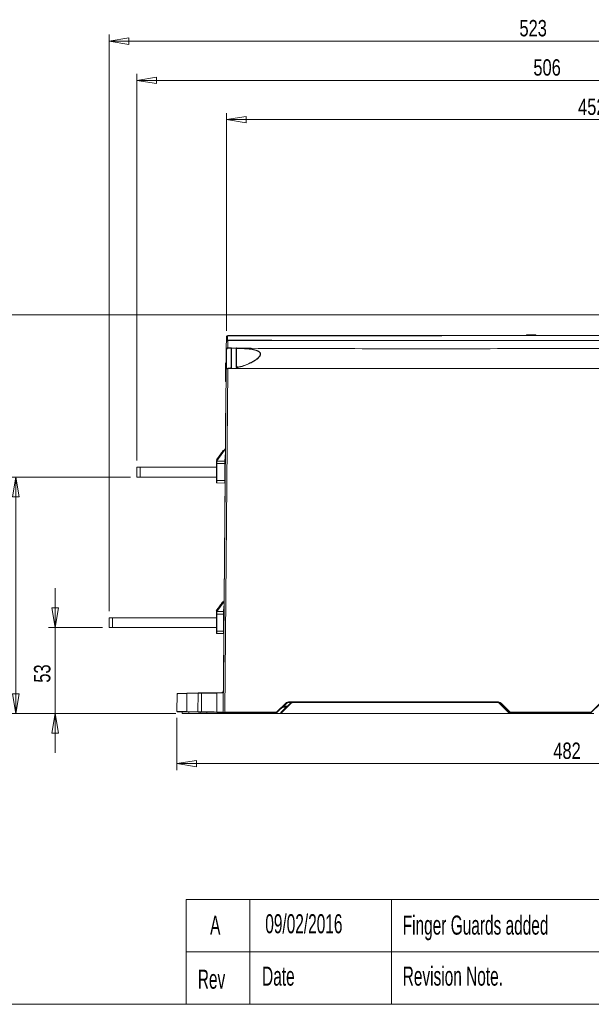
# Model space of a CAD drawing. Header units: millimetres. Extents: x 0 to 2100, y 0 to 1485.
# Tile 65 of 118: x 711 to 1147, y 35 to 787. Entities that reach past the tile are written whole.
import ezdxf

# ---------------------------------------------------------------- set-up
doc = ezdxf.new("R2010")
doc.units = ezdxf.units.MM
doc.header["$LTSCALE"] = 5
doc.styles.add('SLDTEXTSTYLE0', font='TXT', dxfattribs={"width": 0.605})
doc.styles.add('SLDTEXTSTYLE1', font='TXT', dxfattribs={"width": 0.75})
doc.dimstyles.new('SLDDIMSTYLE0', dxfattribs={"dimtxt": 12.5, "dimasz": 15, "dimexe": 0, "dimexo": 0.0625, "dimgap": 3.125, "dimtad": 1, "dimdec": 0, "dimlfac": 0.8, "dimrnd": 1e-09, "dimzin": 12, "dimdsep": 46, "dimtxsty": 'SLDTEXTSTYLE1', "dimblk1": 'CLOSED', "dimblk2": 'CLOSED', "dimsah": 1, "dimcen": 0.09, "dimadec": 0, "dimazin": 3, "dimtfac": 1, "dimtofl": 0, "dimtmove": 0, "dimatfit": 3, "dimldrblk": 'CLOSED', "dimfxl": 0, "dimfrac": 2, "dimtolj": 1, "dimtzin": 12, "dimarcsym": 0})
doc.dimstyles.new('SLDDIMSTYLE1', dxfattribs={"dimtxt": 12.5, "dimasz": 15, "dimexe": 0, "dimexo": 0.0625, "dimgap": 3.125, "dimtad": 1, "dimdec": 0, "dimlfac": 0.8, "dimrnd": 1e-09, "dimzin": 12, "dimdsep": 46, "dimtxsty": 'SLDTEXTSTYLE1', "dimblk1": 'CLOSED', "dimblk2": 'CLOSED', "dimsah": 1, "dimcen": 0.09, "dimadec": 0, "dimazin": 3, "dimtfac": 1, "dimtmove": 0, "dimatfit": 0, "dimldrblk": 'CLOSED', "dimfxl": 0, "dimfrac": 2, "dimtolj": 1, "dimtzin": 12, "dimarcsym": 0})

# ---------------------------------------------------------------- blocks, each defined once
blk = doc.blocks.new('_CLOSED')
at = {"color": 0, "linetype": 'ByBlock', "lineweight": -2}
for p, q in [((-1, 0.166667), (0, 0)), ((-1, 0.166667), (-1, -0.166667)), ((0, 0), (-1, -0.166667)), ((0, 0), (-1, 0))]:
    blk.add_line(p, q, dxfattribs=at)
blk = doc.blocks.new('_D_9')
at = {"color": 7, "linetype": 'Continuous', "lineweight": 0}
for p, q in [((868.46, 549.44), (868.46, 715.62)), ((1433.19, 262.98), (1433.19, 715.62)), ((1433.19, 710.62), (868.46, 710.62))]:
    blk.add_line(p, q, dxfattribs=at)
at = {"color": 7, "linetype": 'Continuous', "lineweight": 0, "xscale": 15, "yscale": 15, "rotation": 180.0000000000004}
blk.add_blockref('_CLOSED', (868.46, 710.62), dxfattribs=at)
at = {"color": 7, "linetype": 'Continuous', "lineweight": 0, "xscale": 15, "yscale": 15}
blk.add_blockref('_CLOSED', (1433.19, 710.62), dxfattribs=at)
at = {"color": 7, "linetype": 'Continuous', "lineweight": 0, "insert": (1136.97, 726.73), "char_height": 12.5, "attachment_point": 1, "style": 'SLDTEXTSTYLE1'}
blk.add_mtext('452', dxfattribs=at)
blk = doc.blocks.new('_D_10')
at = {"color": 7, "linetype": 'Continuous', "lineweight": 0}
for p, q in [((800.19, 450.18), (800.19, 745.62)), ((1433.19, 262.98), (1433.19, 745.62)), ((800.19, 740.62), (1433.19, 740.62))]:
    blk.add_line(p, q, dxfattribs=at)
at = {"color": 7, "linetype": 'Continuous', "lineweight": 0, "xscale": 15, "yscale": 15}
for p, rotation in [((800.19, 740.62), 179.9999999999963), ((1433.19, 740.62), 359.9999999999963)]:
    blk.add_blockref('_CLOSED', p, dxfattribs=dict(at, rotation=rotation))
at = {"color": 7, "linetype": 'Continuous', "lineweight": 0, "insert": (1102.84, 756.73), "char_height": 12.5, "attachment_point": 1, "style": 'SLDTEXTSTYLE1'}
blk.add_mtext('506', dxfattribs=at)
blk = doc.blocks.new('_D_11')
at = {"color": 7, "linetype": 'Continuous', "lineweight": 0}
for p, q in [((778.94, 335.18), (778.94, 775.62)), ((1433.19, 262.98), (1433.19, 775.62)), ((778.94, 770.62), (1433.19, 770.62))]:
    blk.add_line(p, q, dxfattribs=at)
at = {"color": 7, "linetype": 'Continuous', "lineweight": 0, "xscale": 15, "yscale": 15}
for p, rotation in [((778.94, 770.62), 180), ((1433.19, 770.62), 360)]:
    blk.add_blockref('_CLOSED', p, dxfattribs=dict(at, rotation=rotation))
at = {"color": 7, "linetype": 'Continuous', "lineweight": 0, "insert": (1092.21, 786.73), "char_height": 12.5, "attachment_point": 1, "style": 'SLDTEXTSTYLE1'}
blk.add_mtext('523', dxfattribs=at)
blk = doc.blocks.new('_D_12')
at = {"color": 7, "linetype": 'Continuous', "lineweight": 0}
for p, q in [((830.66, 253.74), (830.66, 213.78)), ((1433.19, 252.98), (1433.19, 213.78)), ((1433.19, 218.78), (830.66, 218.78))]:
    blk.add_line(p, q, dxfattribs=at)
at = {"color": 7, "linetype": 'Continuous', "lineweight": 0, "xscale": 15, "yscale": 15, "rotation": 180.0000000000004}
blk.add_blockref('_CLOSED', (830.66, 218.78), dxfattribs=at)
at = {"color": 7, "linetype": 'Continuous', "lineweight": 0, "xscale": 15, "yscale": 15}
blk.add_blockref('_CLOSED', (1433.19, 218.78), dxfattribs=at)
at = {"color": 7, "linetype": 'Continuous', "lineweight": 0, "insert": (1118.07, 234.9), "char_height": 12.5, "attachment_point": 1, "style": 'SLDTEXTSTYLE1'}
blk.add_mtext('482', dxfattribs=at)
blk = doc.blocks.new('_D_13')
at = {"color": 7, "linetype": 'Continuous', "lineweight": 0}
for p, q in [((737.69, 322.68), (737.69, 352.68)), ((773.94, 322.68), (732.69, 322.68)), ((737.69, 257.05), (737.69, 322.68)), ((829.75, 257.05), (732.69, 257.05)), ((737.69, 257.05), (737.69, 227.05))]:
    blk.add_line(p, q, dxfattribs=at)
at = {"color": 7, "linetype": 'Continuous', "lineweight": 0, "xscale": 15, "yscale": 15}
for p, rotation in [((737.69, 322.68), 270.0000000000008), ((737.69, 257.05), 90.00000000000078)]:
    blk.add_blockref('_CLOSED', p, dxfattribs=dict(at, rotation=rotation))
at = {"color": 7, "linetype": 'Continuous', "lineweight": 0, "insert": (721.58, 280.63), "char_height": 12.5, "attachment_point": 1, "rotation": 90, "style": 'SLDTEXTSTYLE1'}
blk.add_mtext('53', dxfattribs=at)
blk = doc.blocks.new('_D_14')
at = {"color": 7, "linetype": 'Continuous', "lineweight": 0}
for p, q in [((795.19, 437.68), (702.69, 437.68)), ((707.69, 257.05), (707.69, 437.68)), ((829.75, 257.05), (702.69, 257.05))]:
    blk.add_line(p, q, dxfattribs=at)
at = {"color": 7, "linetype": 'Continuous', "lineweight": 0, "xscale": 15, "yscale": 15}
for p, rotation in [((707.69, 437.68), 90.00000000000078), ((707.69, 257.05), 270.0000000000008)]:
    blk.add_blockref('_CLOSED', p, dxfattribs=dict(at, rotation=rotation))
at = {"color": 7, "linetype": 'Continuous', "lineweight": 0, "insert": (691.58, 333.51), "char_height": 12.5, "attachment_point": 1, "rotation": 90, "style": 'SLDTEXTSTYLE1'}
blk.add_mtext('145', dxfattribs=at)
blk = doc.blocks.new('_D_15')
at = {"color": 7, "linetype": 'Continuous', "lineweight": 0}
for p, q in [((1198.27, 561.43), (672.69, 561.43)), ((677.69, 257.05), (677.69, 561.43)), ((829.75, 257.05), (672.69, 257.05))]:
    blk.add_line(p, q, dxfattribs=at)
at = {"color": 7, "linetype": 'Continuous', "lineweight": 0, "xscale": 15, "yscale": 15}
for p, rotation in [((677.69, 561.43), 90.00000000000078), ((677.69, 257.05), 270.0000000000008)]:
    blk.add_blockref('_CLOSED', p, dxfattribs=dict(at, rotation=rotation))
at = {"color": 7, "linetype": 'Continuous', "lineweight": 0, "insert": (661.58, 395.39), "char_height": 12.5, "attachment_point": 1, "rotation": 90, "style": 'SLDTEXTSTYLE1'}
blk.add_mtext('243', dxfattribs=at)

msp = doc.modelspace()

# ---------------------------------------------------------------- linework, layer by layer
at = {"color": 7, "linetype": 'Continuous', "lineweight": 15}
for p, q in [((869.681, 541.925), (869.23, 541.841)), ((869.232, 542.089), (869.791, 542.191)), ((869.615, 545.408), (869.308, 545.356)), ((869.31, 545.608), (869.714, 545.675)), ((1097.533, 546.175), (1097.49, 545.675)), ((1097.533, 546.175), (1099.533, 546.175)), ((1099.533, 546.175), (1099.49, 545.675)), ((1100.042, 546.175), (1099.533, 546.175)), ((1100.042, 546.175), (1100.086, 545.675)), ((1100.704, 546.175), (1100.675, 545.675)), ((1103.061, 546.175), (1104.696, 546.175)), ((1104.696, 546.175), (1104.74, 545.675)), ((872.17, 535.708), (872.172, 535.957)), ((872.172, 535.957), (872.175, 535.997)), ((876.149, 535.925), (876.152, 535.883)), ((865.964, 257.981), (868.254, 520.427)), ((869.504, 520.393), (867.214, 257.981)), ((867.743, 519.171), (868.243, 519.166)), ((867.761, 521.211), (868.261, 521.206)), ((867.774, 522.74), (868.274, 522.736)), ((867.791, 524.669), (868.291, 524.665)), ((867.793, 524.81), (868.293, 524.806)), ((871.738, 520.506), (869.504, 520.393)), ((872.158, 520.675), (1355.701, 520.675)), ((875.975, 521.79), (875.973, 522.088)), ((867.669, 510.621), (867.712, 515.621)), ((867.712, 515.621), (867.721, 516.654)), ((867.712, 515.621), (868.212, 515.617)), ((867.723, 516.873), (868.223, 516.869)), ((867.669, 510.621), (868.169, 510.617)), ((866.159, 280.346), (868.097, 502.382)), ((860.925, 450.075), (867.678, 459.543)), ((861.555, 451.66), (860.991, 450.869)), ((861.641, 451.781), (862.123, 451.755)), ((862.99, 453.672), (863.491, 453.673)), ((864.066, 455.181), (864.572, 455.188)), ((864.957, 456.429), (865.457, 456.429)), ((866.046, 457.955), (866.565, 457.983)), ((867.391, 449.919), (867.422, 453.444)), ((800.19, 437.678), (800.19, 445.178)), ((800.19, 445.178), (802.69, 445.178)), ((802.69, 445.178), (802.69, 437.678)), ((860.878, 445.178), (802.69, 445.178)), ((860.878, 449.669), (860.878, 449.93)), ((860.878, 448.044), (860.878, 449.669)), ((860.878, 435.081), (860.878, 448.044)), ((861.126, 448.044), (860.878, 448.044)), ((860.991, 450.869), (861.473, 450.844)), ((861.126, 449.93), (861.126, 449.919)), ((861.126, 448.044), (861.126, 435.081)), ((867.375, 448.044), (861.126, 448.044)), ((861.128, 449.919), (867.391, 449.919)), ((867.261, 434.974), (867.375, 448.044)), ((802.69, 437.678), (800.19, 437.678)), ((860.878, 437.678), (802.69, 437.678)), ((860.878, 433.456), (860.878, 435.081)), ((861.126, 435.081), (860.878, 435.081)), ((867.244, 433.099), (861.124, 433.206)), ((861.126, 435.081), (867.261, 434.974)), ((860.925, 335.075), (866.662, 343.118)), ((863.73, 339.708), (864.235, 339.716)), ((864.62, 340.956), (865.12, 340.957)), ((865.709, 342.483), (866.228, 342.51)), ((866.388, 334.927), (866.418, 338.452)), ((861.205, 336.169), (860.654, 335.397)), ((860.654, 335.397), (861.136, 335.372)), ((860.878, 334.677), (860.878, 334.93)), ((860.878, 333.053), (860.878, 334.677)), ((860.878, 320.055), (860.878, 333.053)), ((861.126, 333.053), (860.878, 333.053)), ((861.126, 334.93), (861.126, 334.927)), ((861.126, 333.053), (861.126, 320.055)), ((866.371, 333.053), (861.126, 333.053)), ((861.128, 334.927), (866.388, 334.927)), ((861.304, 336.308), (861.786, 336.283)), ((862.653, 338.2), (863.154, 338.201)), ((866.257, 319.965), (866.371, 333.053)), ((778.94, 322.678), (778.94, 330.178)), ((778.94, 330.178), (781.44, 330.178)), ((781.44, 330.178), (781.44, 322.678)), ((860.878, 330.178), (781.44, 330.178)), ((781.44, 322.678), (778.94, 322.678)), ((860.878, 322.678), (781.44, 322.678)), ((860.878, 318.429), (860.878, 320.055)), ((861.126, 320.055), (860.878, 320.055)), ((866.241, 318.09), (861.124, 318.179)), ((861.126, 320.055), (866.257, 319.965)), ((830.777, 272.216), (830.659, 258.735)), ((830.777, 272.222), (830.777, 272.216)), ((831.036, 272.47), (838.365, 272.598)), ((838.264, 272.35), (838.213, 258.606)), ((846.812, 272.499), (838.264, 272.35)), ((838.365, 272.598), (846.914, 272.747)), ((846.812, 272.499), (846.761, 258.457)), ((846.914, 272.747), (849.76, 272.797)), ((849.515, 272.549), (849.391, 258.408)), ((849.76, 272.797), (861.098, 272.995)), ((864.88, 272.813), (861.087, 272.747)), ((861.087, 272.747), (861.087, 272.747)), ((861.098, 272.995), (864.878, 273.061)), ((906.84, 257.981), (913.779, 264.92)), ((913.991, 264.705), (907.052, 257.766)), ((910.296, 257.751), (917.25, 264.705)), ((917.426, 264.53), (910.472, 257.576)), ((914.203, 264.496), (912.347, 262.639)), ((916.643, 266.106), (1075.286, 266.106)), ((916.643, 265.803), (916.643, 266.106)), ((919.901, 265.803), (916.643, 265.803)), ((916.643, 265.803), (916.643, 265.506)), ((919.901, 265.556), (919.901, 265.803)), ((919.901, 265.803), (1074.778, 265.803)), ((1074.778, 265.556), (919.901, 265.556)), ((967.238, 265.803), (967.238, 265.803)), ((992.657, 265.803), (992.657, 265.803)), ((997.097, 265.803), (997.097, 265.803)), ((1043.282, 265.803), (1043.282, 265.803)), ((1047.722, 265.803), (1047.722, 265.803)), ((1075.286, 265.803), (1074.778, 265.803)), ((1074.778, 265.556), (1074.778, 265.803)), ((1075.286, 265.803), (1075.286, 266.106)), ((1084.206, 257.576), (1077.252, 264.53)), ((1077.429, 264.705), (1084.383, 257.751)), ((1079.583, 262.639), (1077.726, 264.496)), ((1084.877, 257.766), (1077.938, 264.705)), ((1078.15, 264.92), (1085.089, 257.981)), ((1146.84, 257.981), (1153.779, 264.92)), ((1153.991, 264.705), (1147.052, 257.766)), ((838.314, 258.354), (830.904, 258.483)), ((834.752, 257.053), (834.764, 258.416)), ((839.804, 257.053), (834.752, 257.053)), ((838.213, 258.606), (846.761, 258.457)), ((846.862, 258.205), (838.314, 258.354)), ((839.804, 257.053), (848.45, 257.053)), ((849.637, 258.156), (846.862, 258.205)), ((848.45, 257.053), (853.502, 257.053)), ((861.101, 257.956), (849.637, 258.156)), ((853.502, 257.053), (853.511, 258.089)), ((853.502, 257.053), (862.565, 257.053)), ((861.091, 258.208), (861.091, 258.208)), ((865.984, 257.871), (861.101, 257.956)), ((878.065, 257.053), (862.565, 257.053)), ((867.214, 257.678), (866.264, 257.678)), ((867.214, 257.678), (867.214, 257.981)), ((867.214, 257.981), (906.84, 257.981)), ((906.84, 257.678), (867.214, 257.678)), ((878.315, 257.053), (878.065, 257.053)), ((878.315, 257.053), (878.32, 257.678)), ((878.565, 257.053), (878.315, 257.053)), ((878.565, 257.053), (909.968, 257.053)), ((906.84, 257.678), (906.84, 257.981)), ((909.968, 257.053), (909.972, 257.57)), ((910.218, 257.053), (909.968, 257.053)), ((910.119, 257.919), (913.073, 260.873)), ((910.218, 257.053), (910.222, 257.576)), ((910.468, 257.053), (910.218, 257.053)), ((910.472, 257.576), (910.468, 257.053)), ((910.468, 257.053), (1084.211, 257.053)), ((912.893, 262.053), (912.893, 262.673)), ((914.598, 262.053), (912.893, 262.053)), ((1081.606, 260.88), (1084.56, 257.926)), ((1084.211, 257.053), (1084.206, 257.576)), ((1084.461, 257.053), (1084.211, 257.053)), ((1084.456, 257.576), (1084.461, 257.053)), ((1084.711, 257.053), (1084.461, 257.053)), ((1084.706, 257.576), (1084.711, 257.053)), ((1084.711, 257.053), (1088.241, 257.053)), ((1085.089, 257.678), (1085.089, 257.981)), ((1085.089, 257.981), (1146.84, 257.981)), ((1146.84, 257.678), (1085.089, 257.678)), ((1088.241, 257.053), (1088.279, 257.678)), ((1092.029, 257.678), (1091.991, 257.053)), ((1091.991, 257.053), (1092.281, 257.053)), ((1139.385, 257.053), (1092.281, 257.053)), ((1139.385, 257.053), (1139.676, 257.053)), ((1139.676, 257.053), (1139.638, 257.678)), ((1143.388, 257.678), (1143.426, 257.053)), ((1143.426, 257.053), (1149.03, 257.053)), ((1146.84, 257.678), (1146.84, 257.981))]:
    msp.add_line(p, q, dxfattribs=at)
at = {"color": 8, "linetype": 'Continuous', "lineweight": 15}
for p, q in [((869.791, 542.191), (894.028, 542.11)), ((867.72, 459.174), (861.126, 449.93)), ((867.422, 453.444), (867.67, 453.441)), ((866.704, 342.749), (861.126, 334.93)), ((866.418, 338.452), (866.666, 338.45)), ((918.438, 265.506), (916.643, 265.506)), ((967.488, 265.803), (967.488, 265.803)), ((992.407, 265.803), (992.407, 265.803)), ((992.907, 265.803), (992.907, 265.803)), ((996.847, 265.803), (996.847, 265.803)), ((997.347, 265.803), (997.347, 265.803)), ((1043.032, 265.803), (1043.032, 265.803)), ((1043.532, 265.803), (1043.532, 265.803)), ((1047.472, 265.803), (1047.472, 265.803)), ((1047.972, 265.803), (1047.972, 265.803)), ((839.804, 257.053), (839.809, 258.328)), ((848.45, 257.053), (848.454, 258.177)), ((861.091, 258.208), (865.965, 258.123)), ((862.565, 257.053), (862.565, 257.93)), ((878.065, 257.053), (878.07, 257.678)), ((878.57, 257.678), (878.565, 257.053)), ((912.893, 262.673), (915.217, 262.673)), ((1092.281, 257.053), (1092.281, 257.678)), ((1139.385, 257.053), (1139.385, 257.678))]:
    msp.add_line(p, q, dxfattribs=at)
at = {"color": 7, "linetype": 'Continuous', "lineweight": 0}
for p, q in [((837.791, 115), (837.791, 35)), ((837.791, 115), (1225, 115)), ((886.396, 115), (886.396, 35)), ((994.635, 115), (994.635, 35)), ((837.791, 75), (1225, 75)), ((35, 35), (2065, 35))]:
    msp.add_line(p, q, dxfattribs=at)
at = {"color": 7, "linetype": 'Continuous', "lineweight": 15, "flags": 128}
for points in [[(869.232, 542.089), (869.245, 542.042), (869.254, 541.999), (869.259, 541.958), (869.261, 541.922), (869.259, 541.891), (869.253, 541.867), (869.243, 541.85), (869.23, 541.841)], [(869.308, 545.356), (869.296, 545.404), (869.288, 545.449), (869.283, 545.491), (869.281, 545.527), (869.283, 545.558), (869.289, 545.582), (869.298, 545.599), (869.31, 545.608)], [(869.615, 545.408), (869.619, 545.462), (869.625, 545.513), (869.635, 545.559), (869.647, 545.598), (869.662, 545.631), (869.678, 545.655), (869.696, 545.67), (869.714, 545.675)], [(869.791, 542.191), (869.787, 542.137), (869.779, 542.087), (869.768, 542.041), (869.754, 542.001), (869.738, 541.968), (869.72, 541.944), (869.701, 541.93), (869.681, 541.925)], [(1102.039, 546.175), (1102.039, 546.025), (1102.039, 545.875), (1102.039, 545.675)], [(1102.977, 546.175), (1102.99, 546.025), (1103.004, 545.875), (1103.021, 545.675)], [(872.47, 536.002), (874.365, 535.999), (875.854, 535.997)], [(869.504, 520.393), (869.502, 520.45), (869.501, 520.505), (869.5, 520.556), (869.499, 520.601), (869.498, 520.638), (869.497, 520.666), (869.497, 520.683), (869.497, 520.69)], [(861.126, 449.93), (861.078, 449.93), (861.031, 449.93), (860.988, 449.93), (860.951, 449.93), (860.92, 449.93), (860.897, 449.93), (860.883, 449.93), (860.878, 449.93)], [(861.126, 334.93), (861.078, 334.93), (861.031, 334.93), (860.988, 334.93), (860.951, 334.93), (860.92, 334.93), (860.897, 334.93), (860.883, 334.93), (860.878, 334.93)], [(838.365, 272.598), (838.345, 272.593), (838.325, 272.579), (838.308, 272.556), (838.292, 272.525), (838.28, 272.487), (838.271, 272.445), (838.265, 272.398), (838.264, 272.35)], [(846.914, 272.747), (846.893, 272.742), (846.874, 272.728), (846.856, 272.705), (846.841, 272.674), (846.828, 272.637), (846.819, 272.594), (846.814, 272.548), (846.812, 272.499)], [(838.213, 258.606), (838.214, 258.557), (838.22, 258.51), (838.229, 258.467), (838.241, 258.428), (838.256, 258.397), (838.274, 258.374), (838.294, 258.359), (838.314, 258.354)], [(846.761, 258.457), (846.762, 258.408), (846.767, 258.361), (846.776, 258.317), (846.788, 258.279), (846.804, 258.248), (846.822, 258.224), (846.841, 258.21), (846.862, 258.205)]]:
    msp.add_lwpolyline(points, dxfattribs=at)
at = {"color": 8, "linetype": 'Continuous', "lineweight": 15, "flags": 128}
for points in [[(867.375, 448.044), (867.423, 448.043), (867.47, 448.043), (867.513, 448.043), (867.55, 448.042), (867.581, 448.042), (867.604, 448.042), (867.618, 448.042), (867.622, 448.042)], [(867.261, 434.974), (867.309, 434.973), (867.356, 434.973), (867.399, 434.973), (867.436, 434.972), (867.467, 434.972), (867.49, 434.972), (867.504, 434.972), (867.508, 434.972)], [(866.371, 333.053), (866.42, 333.052), (866.466, 333.052), (866.509, 333.051), (866.547, 333.051), (866.577, 333.051), (866.6, 333.051), (866.614, 333.05), (866.619, 333.05)], [(866.257, 319.965), (866.306, 319.965), (866.352, 319.964), (866.395, 319.964), (866.432, 319.964), (866.463, 319.963), (866.486, 319.963), (866.5, 319.963), (866.505, 319.963)]]:
    msp.add_lwpolyline(points, dxfattribs=at)
at = {"color": 7, "linetype": 'Continuous', "lineweight": 15}
for centre, radius, start, end in [((868.596, 533.837), 1.245, 86.090443, 99.879489), ((873.307, 536.066), 3.684, 176.196087, 180.821266), ((872.469, 535.704), 0.298, 89.697087, 179.204927), ((875.855, 535.698), 0.298, 0.8053, 90.315207), ((882.577, 535.728), 0.385, 137.976688, 184.744868), ((868.601, 531.476), 0.25, 90, 179.5), ((868.527, 530.299), 1.192, 86.545453, 98.498531), ((868.554, 520.424), 0.3, 90.013331, 179.409601), ((758.567, 511.701), 113.565, 4.448796, 4.598806), ((872.25, 519.041), 2.073, 87.430477, 95.732199), ((876.058, 520.83), 0.964, 76.975386, 94.930552), ((867.62, 519.47), 9.234, 10.763275, 12.548548), ((867.474, 459.688), 0.25, 324.5, 359.5), ((861.128, 449.93), 0.25, 144.5, 180), ((861.128, 449.669), 0.25, 90, 180), ((868.258, 460.035), 12.368, 233.636188, 234.786118), ((867.391, 450.169), 0.25, 270, 357.767222), ((861.128, 433.456), 0.25, 180, 269), ((867.24, 432.849), 0.25, 1.232778, 89), ((866.458, 343.263), 0.25, 324.5, 359.5), ((861.128, 334.93), 0.25, 144.5, 180), ((861.128, 334.677), 0.25, 90, 180), ((868.258, 345.035), 12.368, 233.636188, 234.786118), ((866.388, 335.177), 0.25, 270, 357.767222), ((861.128, 318.429), 0.25, 180, 269), ((866.236, 317.84), 0.25, 1.232778, 89), ((849.765, 272.547), 0.25, 91, 179.5), ((860.53, 272.735), 0.25, 91, 181.406184), ((864.856, 274.311), 1.25, 271, 359.5), ((872.148, 273.001), 7.27, 179.532525, 181.485237), ((916.643, 262.056), 4.05, 90, 135), ((905.166, 256.2), 12.257, 43.943059, 45.354189), ((916.643, 262.053), 3.75, 90, 135), ((905.627, 256.024), 12.055, 44.647187, 46.064292), ((916.643, 262.056), 3.45, 90, 135), ((919.901, 262.053), 3.75, 90, 135), ((910.279, 257.471), 10.046, 44.647187, 46.064292), ((919.901, 262.056), 3.5, 90, 135), ((1074.778, 262.053), 3.75, 45, 90), ((1074.778, 262.056), 3.5, 45, 90), ((1075.286, 262.056), 4.05, 45, 90), ((1075.286, 262.053), 3.75, 45, 90), ((1084.4, 257.471), 10.046, 133.935708, 135.352813), ((1086.302, 256.024), 12.055, 133.935708, 135.352813), ((1086.763, 256.2), 12.257, 134.645811, 136.056941), ((849.641, 258.406), 0.25, 179.5, 269), ((866.264, 257.978), 0.3, 179.5, 270), ((898.227, 249.261), 12.257, 43.943059, 45.354189), ((906.84, 257.978), 0.3, 270, 315), ((910.472, 257.566), 0.5, 135, 179.5), ((910.05, 259.366), 1.798, 267.511184, 275.487446), ((911.896, 259.611), 2.454, 223.600316, 229.298468), ((910.472, 257.574), 0.25, 135, 179.5), ((910.347, 250.414), 7.164, 89.000202, 90.999798), ((912.893, 258.303), 3.75, 90, 135), ((903.325, 250.517), 10.046, 44.647187, 46.064292), ((903.77, 254.167), 12.055, 44.647187, 46.064292), ((912.893, 258.298), 4.375, 90, 97.173931), ((915.901, 258.045), 4, 114.891349, 135), ((914.85, 262.565), 2.454, 223.600316, 229.298468), ((1088.159, 254.167), 12.055, 133.935708, 135.352813), ((1079.036, 258.303), 3.75, 45, 68.961543), ((1074.459, 267.939), 10.046, 313.935708, 315.352813), ((1091.354, 250.517), 10.046, 133.935708, 135.352813), ((1084.331, 250.414), 7.164, 89.000202, 90.999798), ((1077.413, 264.985), 10.046, 313.935708, 315.352813), ((1084.206, 257.574), 0.25, 0.5, 45), ((1084.581, 264.739), 7.164, 269.000202, 270.999798), ((1084.206, 257.572), 0.5, 0.5, 45), ((1093.702, 249.261), 12.257, 134.645811, 136.056941), ((1085.089, 257.978), 0.3, 225, 270), ((1138.227, 249.261), 12.257, 43.943059, 45.354189), ((1146.84, 257.978), 0.3, 270, 315)]:
    msp.add_arc(centre, radius, start, end, dxfattribs=at)
at = {"color": 8, "linetype": 'Continuous', "lineweight": 15}
for centre, radius, start, end in [((868.726, 460.923), 1.733, 232.768971, 234.611904), ((867.71, 344.498), 1.733, 232.768971, 234.611904), ((864.854, 274.313), 1.5, 271, 326.085814)]:
    msp.add_arc(centre, radius, start, end, dxfattribs=at)
at = {"color": 7, "linetype": 'Continuous', "lineweight": 15}
for centre, major_axis, ratio, start_param, end_param in [((861.128, 448.044), (0, 1.875), 0.0011634, 0, 1.570644), ((867.373, 448.044), (0.019, 1.875), 0.0011633, 4.7125528, 6.2831968), ((861.128, 435.081), (0.004, 1.875), 0.0011633, 1.5707787, 3.1415751), ((867.259, 434.974), (0.014, 1.875), 0.0011635, 3.1415811, 4.7123775), ((861.128, 333.052), (0, 1.875), 0.0011634, 0, 1.570644), ((866.369, 333.052), (0.019, 1.875), 0.0011633, 4.7125528, 6.2831968), ((861.128, 320.055), (0.004, 1.875), 0.0011633, 1.5707787, 3.1415751), ((866.255, 319.965), (0.014, 1.875), 0.0011635, 3.1415811, 4.7123775), ((862.415, 574.379), (0.09, 1176.506), 0.0011478, 1.8300717, 1.8428783), ((867.214, 257.978), (1.25, -0.003), 0.0020942, 1.5708586, 3.1415788)]:
    msp.add_ellipse(centre, major_axis=major_axis, ratio=ratio, start_param=start_param, end_param=end_param, dxfattribs=at)
for points, knots in [([(868.431, 540.686), (868.433, 540.878), (868.441, 541.797), (868.452, 543.047), (868.461, 544.104), (868.464, 544.436)], [0, 0, 0, 0, 0.1537048, 0.7349434, 1, 1, 1, 1]), ([(868.431, 540.686), (868.431, 540.688), (868.431, 540.73), (868.443, 540.98), (868.546, 541.383), (868.828, 541.836), (869.109, 542.012), (869.232, 542.089)], [0, 0, 0, 0, 0.0044639, 0.0777339, 0.4678106, 0.7658812, 1, 1, 1, 1]), ([(869.23, 541.841), (869.107, 541.777), (868.826, 541.633), (868.545, 541.26), (868.442, 540.928), (868.431, 540.722), (868.431, 540.688), (868.431, 540.686)], [0, 0, 0, 0, 0.2341125, 0.5321889, 0.9222671, 0.9955361, 1, 1, 1, 1]), ([(868.464, 544.436), (868.464, 544.438), (868.464, 544.445), (868.464, 544.466), (868.467, 544.525), (868.473, 544.581), (868.506, 544.79), (868.619, 545.085), (868.922, 545.432), (869.188, 545.552), (869.31, 545.608)], [0, 0, 0, 0, 0.004563, 0.0146869, 0.0431816, 0.1283488, 0.1323693, 0.4813568, 0.7616071, 1, 1, 1, 1]), ([(869.308, 545.356), (869.186, 545.313), (868.92, 545.218), (868.618, 544.946), (868.506, 544.714), (868.473, 544.55), (868.467, 544.506), (868.464, 544.459), (868.464, 544.443), (868.464, 544.437), (868.464, 544.436)], [0, 0, 0, 0, 0.2383931, 0.5186455, 0.867797, 0.8716522, 0.9568163, 0.9853119, 0.9954371, 1, 1, 1, 1]), ([(869.308, 545.356), (869.294, 544.759), (869.268, 543.67), (869.243, 542.581), (869.232, 542.089)], [0, 0, 0, 0, 0.5484425, 1, 1, 1, 1]), ([(1338.55, 545.456), (1335.67, 545.467), (1323.856, 545.512), (1302.973, 545.56), (1280.263, 545.594), (1261.894, 545.611), (1247.443, 545.621), (1232.325, 545.629), (1216.5, 545.635), (1200.567, 545.639), (1184.432, 545.642), (1168.205, 545.643), (1151.919, 545.644), (1135.728, 545.645), (1118.06, 545.645), (1098.891, 545.645), (1078.08, 545.644), (1060.522, 545.644), (1046.303, 545.643), (1035.534, 545.641), (1024.696, 545.64), (1013.775, 545.637), (1002.817, 545.634), (991.758, 545.63), (980.654, 545.625), (965.772, 545.616), (947.275, 545.601), (925.299, 545.572), (907.934, 545.536), (889.362, 545.484), (878.08, 545.441), (869.615, 545.408)], [0, 0, 0, 0, 0.0186982, 0.0767218, 0.134904, 0.1640965, 0.193287, 0.226093, 0.2589929, 0.2922624, 0.3256946, 0.3603467, 0.3951017, 0.4300137, 0.4649419, 0.5098264, 0.5547169, 0.5997271, 0.6223308, 0.6449323, 0.6676181, 0.6903029, 0.7132226, 0.7361441, 0.7596229, 0.7831028, 0.8303074, 0.877753, 0.9252798, 0.9439378, 1, 1, 1, 1]), ([(869.681, 541.925), (869.675, 541.85), (869.663, 541.692), (869.649, 540.475), (869.638, 538.696), (869.633, 537.106), (869.63, 536.311)], [0, 0, 0, 0, 0.258322, 0.5433403, 0.7715576, 1, 1, 1, 1]), ([(1356.867, 541.925), (1344.789, 541.925), (1326.666, 541.925), (1302.349, 541.925), (1282.931, 541.925), (1262.307, 541.925), (1242.805, 541.925), (1225.598, 541.925), (1210.74, 541.925), (1194.269, 541.925), (1176.259, 541.925), (1158.186, 541.925), (1141.606, 541.925), (1121.401, 541.925), (1101.263, 541.925), (1080.987, 541.925), (1065.638, 541.925), (1050.104, 541.925), (1034.888, 541.925), (1020.077, 541.925), (1005.767, 541.925), (991.351, 541.925), (976.884, 541.925), (962.393, 541.925), (945.194, 541.925), (925.386, 541.925), (899.25, 541.925), (880.789, 541.925), (869.681, 541.925)], [0, 0, 0, 0, 0.0745622, 0.1118812, 0.1491975, 0.1931104, 0.2370136, 0.2667684, 0.2965395, 0.3262816, 0.3660083, 0.4059114, 0.4374187, 0.4689286, 0.5319696, 0.5634327, 0.5948912, 0.6265819, 0.6582626, 0.6869038, 0.715586, 0.7442408, 0.7738976, 0.8035792, 0.8332496, 0.8806839, 0.9282105, 1, 1, 1, 1]), ([(869.714, 545.675), (880.993, 545.675), (899.44, 545.675), (925.356, 545.675), (945.741, 545.675), (964.758, 545.675), (982.339, 545.675), (1000.067, 545.675), (1017.837, 545.675), (1035.393, 545.675), (1052.619, 545.675), (1069.526, 545.675), (1086.289, 545.675), (1102.945, 545.675), (1119.15, 545.675), (1134.966, 545.675), (1150.447, 545.675), (1166.048, 545.675), (1181.986, 545.675), (1198.291, 545.675), (1214.891, 545.675), (1231.498, 545.675), (1249.935, 545.675), (1270.12, 545.675), (1292.002, 545.675), (1313.716, 545.675), (1335.295, 545.675), (1349.634, 545.675), (1356.8, 545.675)], [0, 0, 0, 0, 0.0718853, 0.1175656, 0.1632378, 0.1988484, 0.2345954, 0.2703273, 0.3059544, 0.341464, 0.3760229, 0.4106154, 0.4452777, 0.4799721, 0.5146167, 0.5467089, 0.5788177, 0.6108984, 0.6429522, 0.676192, 0.7095055, 0.74284, 0.7761085, 0.8208156, 0.8655585, 0.9103692, 0.9552105, 1, 1, 1, 1]), ([(894.028, 542.11), (897.076, 542.099), (907.468, 542.063), (925.453, 542.03), (947.369, 541.999), (965.49, 541.984), (979.599, 541.975), (990.357, 541.97), (1001.254, 541.966), (1012.314, 541.963), (1023.438, 541.96), (1036.043, 541.958), (1050.049, 541.956), (1065.415, 541.956), (1080.698, 541.955), (1101.022, 541.955), (1121.224, 541.955), (1141.51, 541.955), (1156.73, 541.956), (1172.006, 541.957), (1187.411, 541.959), (1203.014, 541.961), (1218.946, 541.965), (1235.084, 541.971), (1251.424, 541.98), (1267.748, 541.993), (1284.748, 542.011), (1302.366, 542.039), (1326.697, 542.093), (1344.837, 542.164), (1356.935, 542.211)], [0, 0, 0, 0, 0.0207599, 0.0707937, 0.1209032, 0.1663726, 0.1892174, 0.212061, 0.2353861, 0.2587093, 0.2822942, 0.3058796, 0.3386949, 0.3716417, 0.4048345, 0.4380656, 0.5048278, 0.5382046, 0.5715907, 0.6045084, 0.6374198, 0.6707134, 0.7040069, 0.7384941, 0.7729859, 0.8077716, 0.8425604, 0.8818742, 0.9212168, 1, 1, 1, 1]), ([(1100.704, 546.175), (1100.629, 546.175), (1100.488, 546.175), (1100.28, 546.175), (1100.122, 546.175), (1100.042, 546.175)], [0, 0, 0, 0, 0.3610925, 0.6776338, 1, 1, 1, 1]), ([(1102.039, 546.175), (1101.857, 546.175), (1101.502, 546.175), (1101.062, 546.175), (1100.819, 546.175), (1100.704, 546.175)], [0, 0, 0, 0, 0.3571254, 0.6967075, 1, 1, 1, 1]), ([(1102.977, 546.175), (1102.967, 546.175), (1102.951, 546.175), (1102.793, 546.175), (1102.588, 546.175), (1102.335, 546.175), (1102.139, 546.175), (1102.039, 546.175)], [0, 0, 0, 0, 0.2673746, 0.432949, 0.5982085, 0.795377, 1, 1, 1, 1]), ([(868.254, 520.427), (868.255, 520.471), (868.256, 520.606), (868.261, 521.154), (868.27, 522.209), (868.282, 523.67), (868.298, 525.472), (868.317, 527.58), (868.337, 529.923), (868.359, 532.44), (868.374, 534.189), (868.382, 535.064)], [0, 0, 0, 0, 0.0565354, 0.1744657, 0.292396, 0.410329, 0.5282621, 0.6461966, 0.7641311, 0.8820656, 1, 1, 1, 1]), ([(868.382, 535.064), (868.383, 535.177), (868.391, 536.078), (868.404, 537.549), (868.419, 539.27), (868.429, 540.481), (868.43, 540.618), (868.431, 540.686)], [0, 0, 0, 0, 0.0301214, 0.2397281, 0.4493347, 0.7286793, 1, 1, 1, 1]), ([(868.382, 535.064), (868.397, 535.206), (868.428, 535.493), (868.65, 535.871), (868.975, 536.152), (869.322, 536.292), (869.546, 536.306), (869.63, 536.311)], [0, 0, 0, 0, 0.2189803, 0.4387048, 0.6559661, 0.8702105, 1, 1, 1, 1]), ([(868.68, 535.079), (868.673, 534.233), (868.658, 532.517), (868.636, 530.06), (868.616, 527.748), (868.598, 525.691), (868.582, 523.909), (868.569, 522.485), (868.56, 521.434), (868.556, 520.965), (868.554, 520.781), (868.554, 520.743), (868.554, 520.724)], [0, 0, 0, 0, 0.1162479, 0.2358669, 0.3521148, 0.4717339, 0.5879803, 0.7075979, 0.8238415, 0.9434564, 0.9708492, 1, 1, 1, 1]), ([(869.622, 536.014), (869.559, 536.01), (869.39, 536), (869.128, 535.895), (868.883, 535.685), (868.715, 535.401), (868.692, 535.186), (868.68, 535.079)], [0, 0, 0, 0, 0.1301887, 0.3448232, 0.5620186, 0.7813561, 1, 1, 1, 1]), ([(872.175, 535.997), (872.175, 535.997), (871.325, 536.006), (870.474, 536.01), (869.622, 536.014)], [0, 0, 0, 0, 0.0010041, 1, 1, 1, 1]), ([(869.63, 536.311), (870.48, 536.307), (871.428, 536.303), (872.373, 536.292), (872.472, 536.291)], [0, 0, 0, 0, 0.8952738, 1, 1, 1, 1]), ([(872.043, 521.103), (872.045, 521.312), (872.054, 522.382), (872.071, 524.301), (872.092, 526.76), (872.112, 529.036), (872.13, 531.072), (872.145, 532.806), (872.157, 534.192), (872.166, 535.212), (872.169, 535.543), (872.17, 535.708)], [0, 0, 0, 0, 0.0293954, 0.1510538, 0.2727093, 0.3940802, 0.5154556, 0.6365982, 0.7577348, 0.8788629, 1, 1, 1, 1]), ([(872.175, 535.997), (872.182, 536.026), (872.195, 536.084), (872.247, 536.168), (872.33, 536.246), (872.412, 536.28), (872.463, 536.289), (872.471, 536.29), (872.472, 536.291)], [0, 0, 0, 0, 0.1734625, 0.3458312, 0.6008036, 0.9305747, 0.9924365, 1, 1, 1, 1]), ([(872.47, 536.002), (872.47, 536.002), (872.469, 535.878), (872.466, 535.484), (872.457, 534.472), (872.445, 533.053), (872.43, 531.293), (872.412, 529.212), (872.392, 526.901), (872.371, 524.385), (872.354, 522.428), (872.345, 521.324), (872.343, 521.112)], [0, 0, 0, 0, 0.0000035, 0.1194096, 0.2422721, 0.3616824, 0.4845466, 0.6041882, 0.727279, 0.8471801, 0.9706099, 1, 1, 1, 1]), ([(872.472, 536.291), (872.472, 536.263), (872.471, 536.167), (872.471, 536.071), (872.47, 536.002), (872.47, 536.002)], [0, 0, 0, 0, 0.2942512, 0.9999632, 1, 1, 1, 1]), ([(875.851, 536.229), (875.951, 536.227), (878.134, 536.173), (880.291, 536.091), (882.29, 535.985), (882.29, 535.985)], [0, 0, 0, 0, 0.0454704, 0.9999887, 1, 1, 1, 1]), ([(875.854, 535.997), (875.854, 535.997), (875.853, 536.026), (875.853, 536.104), (875.852, 536.181), (875.851, 536.229)], [0, 0, 0, 0, 0.0000464, 0.3715564, 1, 1, 1, 1]), ([(876.149, 535.925), (876.142, 535.953), (876.128, 536.016), (876.071, 536.105), (875.979, 536.189), (875.899, 536.221), (875.852, 536.229), (875.851, 536.229)], [0, 0, 0, 0, 0.1527828, 0.3386777, 0.616461, 0.9930801, 1, 1, 1, 1]), ([(875.973, 522.088), (875.962, 523.357), (875.944, 525.494), (875.92, 528.256), (875.901, 530.442), (875.885, 532.344), (875.872, 533.92), (875.861, 535.108), (875.856, 535.686), (875.854, 535.921), (875.854, 535.975), (875.854, 535.997), (875.854, 535.997)], [0, 0, 0, 0, 0.1856407, 0.3127899, 0.4399451, 0.567321, 0.6946921, 0.8223474, 0.9500058, 0.9789667, 0.9999964, 1, 1, 1, 1]), ([(882.193, 535.696), (880.196, 535.785), (878.199, 535.873), (876.15, 535.925), (876.149, 535.925)], [0, 0, 0, 0, 0.9995259, 1, 1, 1, 1]), ([(876.154, 535.702), (876.154, 535.646), (876.156, 535.45), (876.161, 534.836), (876.171, 533.678), (876.185, 532.13), (876.201, 530.273), (876.22, 528.123), (876.244, 525.324), (876.264, 523.113), (876.275, 521.769)], [0, 0, 0, 0, 0.0492847, 0.1733063, 0.3009712, 0.4247579, 0.552125, 0.6756985, 0.8028346, 1, 1, 1, 1]), ([(876.634, 521.476), (878.323, 521.873), (881.733, 522.675), (885.923, 524.402), (889.26, 526.186), (891.678, 527.801), (893.43, 529.36), (894.297, 530.706), (894.444, 531.717), (894.056, 532.616), (892.988, 533.56), (890.649, 534.595), (886.947, 535.369), (883.797, 535.585), (882.193, 535.696)], [0, 0, 0, 0, 0.1363493, 0.2752035, 0.3552311, 0.4366018, 0.5094964, 0.5501794, 0.583343, 0.6164388, 0.6594975, 0.7341915, 0.8646373, 1, 1, 1, 1]), ([(882.29, 535.985), (882.29, 535.985), (883.878, 535.9), (887.028, 535.636), (890.782, 534.848), (893.174, 533.728), (894.242, 532.723), (894.628, 531.772), (894.483, 530.714), (893.619, 529.317), (891.87, 527.715), (889.433, 526.047), (886.103, 524.227), (881.867, 522.439), (878.429, 521.612), (876.692, 521.194)], [0, 0, 0, 0, 0.00000193, 0.13012095, 0.26408838, 0.33909183, 0.38293681, 0.41711658, 0.45149534, 0.49317511, 0.56661662, 0.64607412, 0.72735961, 0.86225456, 1, 1, 1, 1]), ([(882.29, 535.985), (896.178, 535.956), (924.273, 535.896), (966.936, 535.723), (1010.238, 535.589), (1053.651, 535.626), (1096.75, 535.816), (1142.232, 535.966), (1190.673, 535.998), (1241.977, 536.005), (1293.236, 535.98), (1327.223, 535.927), (1344.082, 535.901)], [0, 0, 0, 0, 0.0902204, 0.18253, 0.277185, 0.3715333, 0.4645307, 0.5572065, 0.6670157, 0.7792147, 0.8904781, 1, 1, 1, 1]), ([(867.743, 519.171), (867.74, 518.793), (867.733, 518.039), (867.726, 517.228), (867.724, 516.901), (867.723, 516.882), (867.723, 516.873)], [0, 0, 0, 0, 0.27921241, 0.55848132, 0.77869259, 1, 1, 1, 1]), ([(867.761, 521.211), (867.76, 521.093), (867.758, 520.859), (867.752, 520.181), (867.747, 519.554), (867.743, 519.171)], [0, 0, 0, 0, 0.2812828, 0.5616997, 1, 1, 1, 1]), ([(867.774, 522.74), (867.773, 522.571), (867.77, 522.234), (867.765, 521.67), (867.763, 521.385), (867.761, 521.211)], [0, 0, 0, 0, 0.28030533, 0.5604571, 1, 1, 1, 1]), ([(867.791, 524.669), (867.791, 524.586), (867.789, 524.422), (867.785, 523.92), (867.78, 523.336), (867.776, 522.939), (867.774, 522.74)], [0, 0, 0, 0, 0.2801282, 0.5598018, 0.7797935, 1, 1, 1, 1]), ([(869.504, 520.393), (869.364, 520.391), (869.083, 520.387), (868.709, 520.388), (868.427, 520.395), (868.276, 520.409), (868.26, 520.422), (868.254, 520.427)], [0, 0, 0, 0, 0.21424366, 0.42852367, 0.64252595, 0.85629468, 1, 1, 1, 1]), ([(868.554, 520.724), (868.558, 520.718), (868.57, 520.705), (868.684, 520.691), (868.897, 520.684), (869.179, 520.683), (869.391, 520.688), (869.497, 520.69)], [0, 0, 0, 0, 0.1429816, 0.3558777, 0.5696778, 0.7845742, 1, 1, 1, 1]), ([(869.497, 520.69), (869.697, 520.696), (870.454, 520.717), (871.21, 520.768), (871.766, 520.806)], [0, 0, 0, 0, 0.2639908, 1, 1, 1, 1]), ([(871.738, 520.506), (871.739, 520.526), (871.745, 520.58), (871.752, 520.663), (871.76, 520.741), (871.765, 520.794), (871.766, 520.802), (871.766, 520.806)], [0, 0, 0, 0, 0.1288172, 0.3484408, 0.5665954, 0.7835633, 1, 1, 1, 1]), ([(871.79, 520.51), (871.774, 520.509), (871.757, 520.507), (871.739, 520.506), (871.738, 520.506)], [0, 0, 0, 0, 0.8952126, 1, 1, 1, 1]), ([(871.766, 520.806), (871.766, 520.813), (871.767, 520.845), (871.768, 521.008), (871.77, 521.239), (871.77, 521.279)], [0, 0, 0, 0, 0.1706456, 0.855247, 1, 1, 1, 1]), ([(871.766, 520.806), (871.8, 520.812), (871.866, 520.824), (871.924, 520.864), (871.949, 520.888), (871.95, 520.889)], [0, 0, 0, 0, 0.49211177, 0.98435932, 1, 1, 1, 1]), ([(871.77, 521.279), (871.803, 521.285), (871.867, 521.297), (871.95, 521.355), (872.013, 521.435), (872.043, 521.519), (872.046, 521.573), (872.047, 521.592)], [0, 0, 0, 0, 0.2137294, 0.4272693, 0.6459638, 0.8755047, 1, 1, 1, 1]), ([(872.158, 520.675), (872.156, 520.673), (872.106, 520.626), (871.99, 520.545), (871.856, 520.522), (871.79, 520.51)], [0, 0, 0, 0, 0.0156, 0.5077981, 1, 1, 1, 1]), ([(871.95, 520.889), (871.959, 520.898), (871.982, 520.922), (872.019, 520.979), (872.04, 521.045), (872.042, 521.091), (872.043, 521.103)], [0, 0, 0, 0, 0.1539639, 0.4197356, 0.8423784, 1, 1, 1, 1]), ([(871.95, 520.889), (871.954, 520.885), (871.961, 520.879), (872.009, 520.829), (872.077, 520.759), (872.131, 520.703), (872.158, 520.675)], [0, 0, 0, 0, 0.25, 0.5, 0.75, 1, 1, 1, 1]), ([(872.343, 521.112), (872.342, 521.086), (872.337, 520.992), (872.295, 520.858), (872.221, 520.743), (872.175, 520.692), (872.158, 520.675), (872.158, 520.675)], [0, 0, 0, 0, 0.1578455, 0.5810968, 0.8465862, 0.9998456, 1, 1, 1, 1]), ([(876.692, 521.194), (876.624, 521.188), (876.489, 521.174), (876.293, 521.242), (876.13, 521.367), (876.017, 521.542), (875.979, 521.691), (875.976, 521.775), (875.975, 521.79)], [0, 0, 0, 0, 0.1896531, 0.3796501, 0.570683, 0.7631247, 0.9569588, 1, 1, 1, 1]), ([(876.271, 522.302), (876.275, 522.263), (876.283, 522.185), (876.343, 522.083), (876.43, 522.012), (876.53, 521.977), (876.597, 521.984), (876.629, 521.988)], [0, 0, 0, 0, 0.2158108, 0.432039, 0.6359259, 0.8227908, 1, 1, 1, 1]), ([(876.634, 521.476), (876.6, 521.473), (876.533, 521.466), (876.434, 521.499), (876.353, 521.561), (876.296, 521.647), (876.277, 521.72), (876.276, 521.761), (876.275, 521.769)], [0, 0, 0, 0, 0.1903671, 0.38083963, 0.57173823, 0.7635813, 0.95696523, 1, 1, 1, 1]), ([(876.629, 521.988), (876.63, 521.84), (876.633, 521.58), (876.633, 521.49), (876.634, 521.477), (876.634, 521.476)], [0, 0, 0, 0, 0.5446017, 0.9616609, 1, 1, 1, 1]), ([(862.99, 453.672), (862.849, 453.474), (862.566, 453.077), (862.186, 452.544), (861.874, 452.108), (861.67, 451.822), (861.651, 451.794), (861.641, 451.781)], [0, 0, 0, 0, 0.1907402, 0.3831246, 0.5746692, 0.7931395, 1, 1, 1, 1]), ([(864.066, 455.181), (864.009, 455.1), (863.909, 454.96), (863.609, 454.539), (863.302, 454.109), (863.089, 453.81), (862.99, 453.672)], [0, 0, 0, 0, 0.3212303, 0.5596645, 0.7975169, 1, 1, 1, 1]), ([(864.957, 456.429), (864.831, 456.253), (864.588, 455.911), (864.264, 455.458), (864.135, 455.277), (864.066, 455.181)], [0, 0, 0, 0, 0.3313576, 0.6456583, 1, 1, 1, 1]), ([(866.046, 457.955), (866.03, 457.934), (866.001, 457.892), (865.739, 457.525), (865.411, 457.065), (865.131, 456.672), (864.98, 456.462), (864.957, 456.429)], [0, 0, 0, 0, 0.2724282, 0.5240144, 0.7442085, 0.9597231, 1, 1, 1, 1]), ([(863.73, 339.708), (863.671, 339.626), (863.568, 339.482), (863.26, 339.05), (862.954, 338.621), (862.745, 338.328), (862.653, 338.2)], [0, 0, 0, 0, 0.3267081, 0.5691418, 0.8114059, 1, 1, 1, 1]), ([(864.62, 340.956), (864.494, 340.781), (864.249, 340.437), (863.926, 339.984), (863.797, 339.803), (863.73, 339.708)], [0, 0, 0, 0, 0.3317406, 0.6488316, 1, 1, 1, 1]), ([(865.709, 342.483), (865.693, 342.462), (865.664, 342.42), (865.402, 342.053), (865.074, 341.593), (864.794, 341.2), (864.643, 340.99), (864.62, 340.956)], [0, 0, 0, 0, 0.27242684, 0.52401182, 0.74420484, 0.9597184, 1, 1, 1, 1]), ([(862.653, 338.2), (862.483, 337.961), (862.147, 337.489), (861.738, 336.916), (861.45, 336.513), (861.319, 336.329), (861.309, 336.314), (861.304, 336.308)], [0, 0, 0, 0, 0.2297954, 0.4535646, 0.6532066, 0.8627443, 1, 1, 1, 1]), ([(831.036, 272.47), (831.035, 272.47), (831.009, 272.469), (830.95, 272.46), (830.872, 272.42), (830.815, 272.356), (830.783, 272.29), (830.779, 272.245), (830.777, 272.222)], [0, 0, 0, 0, 0.0075417, 0.2217043, 0.5059924, 0.7115337, 0.855399, 1, 1, 1, 1]), ([(838.264, 272.35), (838.114, 272.348), (837.361, 272.335), (835.494, 272.303), (833.01, 272.26), (831.204, 272.229), (830.903, 272.224), (830.777, 272.222)], [0, 0, 0, 0, 0.0355464, 0.1781312, 0.4659669, 0.7760309, 1, 1, 1, 1]), ([(849.515, 272.549), (849.509, 272.549), (849.486, 272.549), (849.135, 272.542), (848.217, 272.525), (847.288, 272.508), (846.812, 272.499)], [0, 0, 0, 0, 0.094734, 0.3919395, 0.6891439, 1, 1, 1, 1]), ([(861.087, 272.747), (860.922, 272.744), (860.093, 272.73), (857.956, 272.694), (854.783, 272.639), (851.731, 272.587), (849.835, 272.555), (849.615, 272.551), (849.515, 272.549)], [0, 0, 0, 0, 0.02644262, 0.1325101, 0.34662865, 0.57726171, 0.80786473, 1, 1, 1, 1]), ([(861.098, 272.995), (861.097, 272.995), (861.096, 272.994), (861.094, 272.988), (861.09, 272.962), (861.088, 272.906), (861.086, 272.831), (861.087, 272.775), (861.087, 272.747)], [0, 0, 0, 0, 0.02856544, 0.13635371, 0.35252345, 0.56843139, 0.78421351, 1, 1, 1, 1]), ([(830.659, 258.735), (830.669, 258.735), (830.72, 258.734), (831.081, 258.728), (832.443, 258.705), (835.033, 258.66), (837.266, 258.622), (838.213, 258.606)], [0, 0, 0, 0, 0.03522837, 0.1765303, 0.46172576, 0.77184332, 1, 1, 1, 1]), ([(830.904, 258.483), (830.876, 258.486), (830.82, 258.493), (830.746, 258.537), (830.691, 258.602), (830.663, 258.672), (830.66, 258.718), (830.659, 258.735)], [0, 0, 0, 0, 0.2159103, 0.4318211, 0.6477215, 0.8636038, 1, 1, 1, 1]), ([(846.761, 258.457), (846.91, 258.454), (847.514, 258.443), (848.418, 258.426), (849.231, 258.411), (849.337, 258.409), (849.391, 258.408)], [0, 0, 0, 0, 0.0972972, 0.3946549, 0.692014, 1, 1, 1, 1]), ([(849.391, 258.408), (849.393, 258.408), (849.403, 258.408), (849.66, 258.404), (850.857, 258.383), (853.571, 258.337), (857.171, 258.275), (859.856, 258.229), (861.091, 258.208)], [0, 0, 0, 0, 0.02616769, 0.13112686, 0.34296944, 0.57337226, 0.8038018, 1, 1, 1, 1]), ([(861.091, 258.208), (861.09, 258.18), (861.09, 258.124), (861.091, 258.049), (861.094, 257.991), (861.097, 257.963), (861.1, 257.956), (861.101, 257.956), (861.101, 257.956)], [0, 0, 0, 0, 0.2133993, 0.4267946, 0.640306, 0.8540673, 0.9715612, 1, 1, 1, 1]), ([(912.347, 262.639), (912.109, 262.473), (911.6, 262.116), (910.897, 261.572), (910.449, 261.163), (910.244, 260.958), (910.241, 260.955)], [0, 0, 0, 0, 0.3124769, 0.6713228, 0.9950631, 1, 1, 1, 1]), ([(1081.688, 260.955), (1081.685, 260.958), (1081.48, 261.163), (1081.032, 261.572), (1080.329, 262.116), (1079.82, 262.473), (1079.583, 262.639)], [0, 0, 0, 0, 0.0049369, 0.3286772, 0.6875231, 1, 1, 1, 1]), ([(1091.991, 257.053), (1091.953, 257.053), (1091.876, 257.053), (1091.28, 257.053), (1090.403, 257.053), (1089.339, 257.053), (1088.595, 257.053), (1088.241, 257.053)], [0, 0, 0, 0, 0.2036942, 0.4074055, 0.6112498, 0.8149133, 1, 1, 1, 1]), ([(1143.426, 257.053), (1143.318, 257.053), (1142.824, 257.053), (1141.935, 257.053), (1140.904, 257.053), (1140.131, 257.053), (1139.731, 257.053), (1139.691, 257.053), (1139.676, 257.053)], [0, 0, 0, 0, 0.0566814, 0.2606402, 0.4646949, 0.6684757, 0.8720735, 1, 1, 1, 1])]:
    msp.add_open_spline(points, degree=3, knots=knots, dxfattribs=at)
at = {"color": 8, "linetype": 'Continuous', "lineweight": 15}
for points in [[(867.422, 453.444), (867.434, 453.528), (867.459, 453.714), (867.574, 453.894), (867.661, 453.978), (867.675, 453.991)], [(866.418, 338.452), (866.43, 338.537), (866.456, 338.722), (866.57, 338.903), (866.657, 338.987), (866.671, 339)]]:
    msp.add_open_spline(points, degree=3, knots=[0, 0, 0, 0, 0.4138215, 0.9051221, 1, 1, 1, 1], dxfattribs=at)

# ---------------------------------------------------------------- texts
at = {"color": 7, "linetype": 'Continuous', "lineweight": 0, "style": 'SLDTEXTSTYLE0'}
for s, insert, char_height, attachment_point in [('A', (859.967, 102.757), 14.552, 2), ('09/02/2016', (898.153, 103.795), 14.5521, 1), ('Finger Guards added', (1003.071, 102.757), 14.55208, 1), ('Rev', (846.649, 61.456), 14.5521, 1), ('Date', (895.722, 63.803), 14.5521, 1), ('Revision Note.', (1003.071, 63.803), 14.55208, 1)]:
    msp.add_mtext(s, dxfattribs=dict(at, insert=insert, char_height=char_height, attachment_point=attachment_point))

# ---------------------------------------------------------------- dimensions: what is measured, and where the dimension line sits
at = {"color": 7, "linetype": 'Continuous', "lineweight": 0}
for base, p1, p2, picture, middle in [((1433.193, 770.615), (778.94, 330.178), (1433.193, 257.981), '_D_11', (1106.066, 770.615)), ((1433.193, 740.615), (800.19, 445.178), (1433.193, 257.981), '_D_10', (1116.691, 740.615)), ((868.464, 710.615), (1433.193, 257.981), (868.464, 544.436), '_D_9', (1150.829, 710.615)), ((830.659, 218.784), (1433.193, 257.981), (830.659, 258.735), '_D_12', (1131.926, 218.784))]:
    dim = msp.add_linear_dim(base=base, p1=p1, p2=p2, dimstyle='SLDDIMSTYLE0', dxfattribs=at)
    dim.commit()
    dim.dimension.update_dxf_attribs({"geometry": picture, "text_midpoint": middle, "dimtype": 160})
for base, p1, p2, dimstyle, picture, middle in [((677.6896, 561.4283), (834.7521, 257.0534), (1203.2667, 561.4283), 'SLDDIMSTYLE0', '_D_15', (677.6896, 409.2409)), ((707.689573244, 437.678393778), (834.752073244, 257.053393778), (800.189573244, 437.678393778), 'SLDDIMSTYLE0', '_D_14', (707.689573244, 347.365893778)), ((737.689573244, 322.678393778), (834.752073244, 257.053393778), (778.939573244, 322.678393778), 'SLDDIMSTYLE1', '_D_13', (737.689573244, 289.865893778))]:
    dim = msp.add_linear_dim(base=base, p1=p1, p2=p2, angle=90, dimstyle=dimstyle, dxfattribs=at)
    dim.commit()
    dim.dimension.update_dxf_attribs({"geometry": picture, "text_midpoint": middle, "dimtype": 160})

doc.saveas('drawing.dxf')
